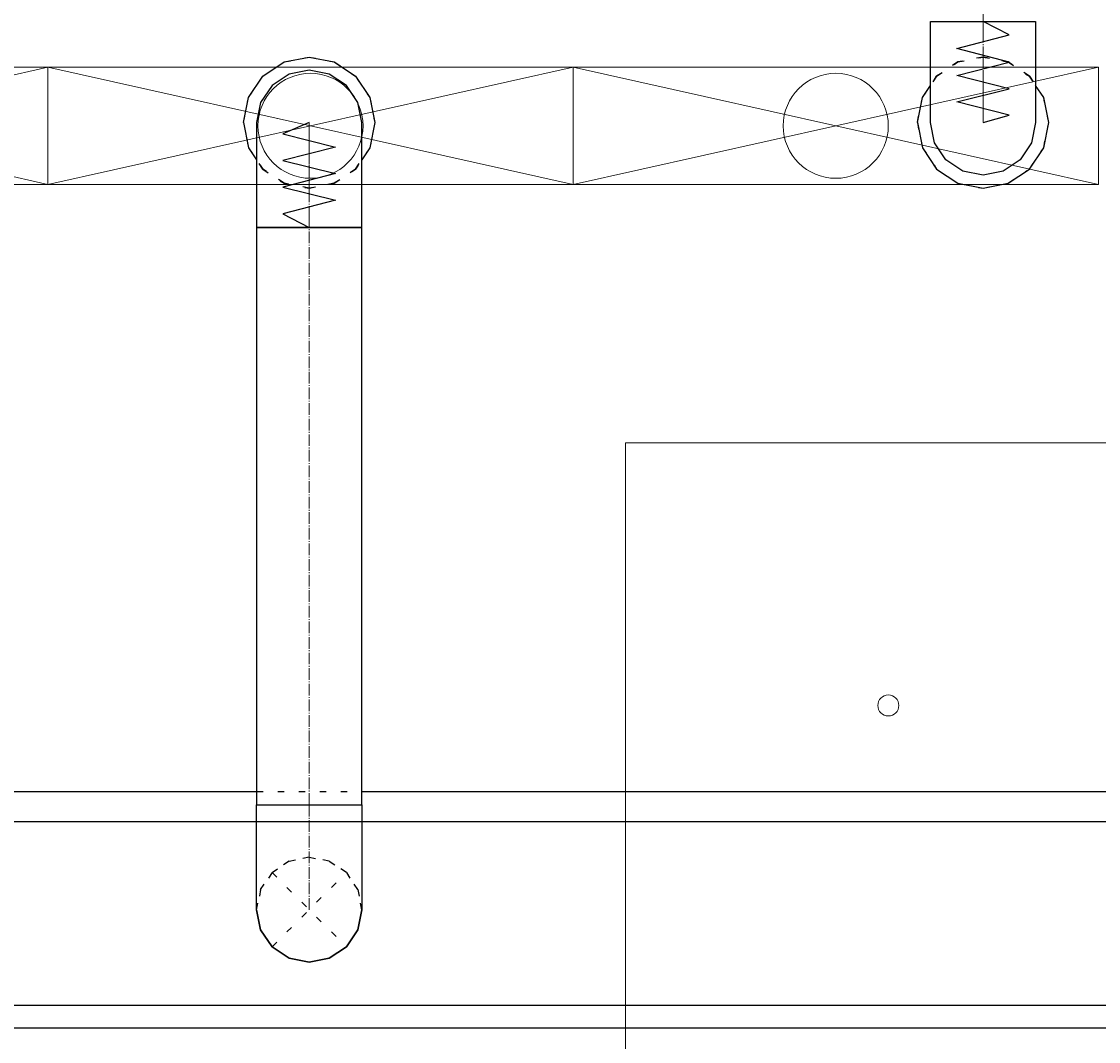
# Model space of a CAD drawing. Header units: centimetres. Extents: x -228435 to 46820, y -89367 to 152985.
# Tile 102 of 256: x -17090 to -15040, y 18260 to 20203. Entities that reach past the tile are written whole.
import ezdxf

# ---------------------------------------------------------------- set-up
doc = ezdxf.new("R2010")
doc.units = ezdxf.units.CM
doc.header["$LTSCALE"] = 50
doc.header["$PDMODE"] = 35
doc.header["$PDSIZE"] = 0.1
for name, pattern in [('CADVENT_CENTERLINE', [9.9, 7.4, -1, 0.5, -1]), ('CADVENT_HIDDEN', [0.8, 0.25, -0.55]), ('Kondygnacja  -0_5$0$HIDDEN', [9.525, 6.35, -3.175]), ('Kondygnacja  -0_5$0$HIDDEN2', [4.7625, 3.175, -1.5875]), ('Osie rzutów$0$DASHDOT2', [12.7, 6.35, -3.175, 0, -3.175])]:
    doc.linetypes.add(name, pattern=pattern)
doc.layers.get('0').update_dxf_attribs({"color": 8})
doc.layers.get('DEFPOINTS').update_dxf_attribs({"color": 8})
for name, color, linetype in [('01-103-Went PP_poziom-0_5$0$L_Nawiew', 250, 'Continuous'), ('bgde-nawiewDETAILS', 1, 'Continuous'), ('bgde-nawiewEXP', 250, 'Continuous'), ('bgde-nawiewHIDDEN', 250, 'Continuous'), ('Kondygnacja  -0_5$0$ARCH_KONSTR_POWYŻEJ RZUTU', 8, 'Kondygnacja  -0_5$0$HIDDEN'), ('Kondygnacja  -0_5$0$ARCH_KONSTR_POWYŻEJ RZUTU_IST', 8, 'Kondygnacja  -0_5$0$HIDDEN2'), ('Osie rzutów$0$ARCH_INFO_OSIE_IST', 8, 'Osie rzutów$0$DASHDOT2'), ('Osie rzutów$0$ARCH_INFO_OSIE_OPISY_IST', 8, 'Continuous')]:
    doc.layers.add(name, color=color, linetype=linetype)
for name, color, linetype, lineweight in [('bgde-nawiewCEN', 7, 'Continuous', 13), ('bgde_nawiewnik', 11, 'Continuous', 5), ('Kondygnacja  -0_5$0$ARCH_INFO_WYMIARY', 8, 'Continuous', 9), ('SU Lampy kwadratowe  -05$0$ARCH_SUFITY_PODWIESZANE', 8, 'Continuous', 9)]:
    doc.layers.add(name, color=color, linetype=linetype, lineweight=lineweight)
doc.styles.add('Kondygnacja  -0_5$0$Romans', font='Romans.shx', dxfattribs={"width": 0.7})
doc.dimstyles.new('Kondygnacja  -0_5$0$Wymiary 1-100', dxfattribs={"dimtxt": 12, "dimasz": 10, "dimexe": 5, "dimexo": 0, "dimgap": 4, "dimtad": 1, "dimrnd": 0.5, "dimzin": 12, "dimdsep": 46, "dimtxsty": 'Kondygnacja  -0_5$0$Romans', "dimblk": 'Kondygnacja  -0_5$0$_Oblique', "dimcen": 10, "dimdle": 10, "dimclrt": 55, "dimazin": 0, "dimtfac": 1, "dimtmove": 1, "dimatfit": 3, "dimfxl": 8, "dimfxlon": 1, "dimtolj": 1, "dimtzin": 0, "dimarcsym": 0})

# ---------------------------------------------------------------- blocks, each defined once
blk = doc.blocks.new('Osie rzutów')
at = {"layer": 'Osie rzutów$0$ARCH_INFO_OSIE_IST', "ltscale": 10}
blk.add_line((10460, 12510), (10460, 4623.26), dxfattribs=at)
blk = doc.blocks.new('SU Lampy kwadratowe  -05$0$moduł sufitu')
at = {"layer": 'SU Lampy kwadratowe  -05$0$ARCH_SUFITY_PODWIESZANE'}
blk.add_lwpolyline([(60, -360), (240, -360), (240, -540), (60, -540)], close=True, dxfattribs=at)
blk.add_circle((110, -410), 2, dxfattribs=at)
blk = doc.blocks.new('SU Lampy kwadratowe  -05')
at = {"layer": 'SU Lampy kwadratowe  -05$0$ARCH_SUFITY_PODWIESZANE'}
blk.add_blockref('SU Lampy kwadratowe  -05$0$moduł sufitu', (10460, 6800), dxfattribs=at)
blk = doc.blocks.new('Kondygnacja  -0_5$0$konstrukcja istniejąca -0.5')
at = {"layer": 'Kondygnacja  -0_5$0$ARCH_KONSTR_POWYŻEJ RZUTU_IST', "ltscale": 10}
for points in [[(9938, 6367.89), (10982, 6367.89)], [(10982, 6332.89), (9938, 6332.89)]]:
    blk.add_lwpolyline(points, dxfattribs=at)
blk = doc.blocks.new('Kondygnacja  -0_5$0$_Oblique')
at = {"color": 0, "linetype": 'ByBlock', "lineweight": -2}
blk.add_line((-0.5, -0.5), (0.5, 0.5), dxfattribs=at)
blk = doc.blocks.new('*D212')
at = {"layer": 'DEFPOINTS', "color": 0}
for p in [(-30586.3, 81900), (-30681.1, 12489.5), (9064, 12489.5)]:
    blk.add_point(p, dxfattribs=at)
at = {"layer": 'Kondygnacja  -0_5$0$ARCH_INFO_WYMIARY', "color": 0, "lineweight": -2}
for p, q in [((-30673.1, 81900), (-30686.1, 81900)), ((-30681.1, 81910), (-30681.1, 12479.5)), ((-30673.1, 12489.5), (-30686.1, 12489.5))]:
    blk.add_line(p, q, dxfattribs=at)
at = {"layer": 'Kondygnacja  -0_5$0$ARCH_INFO_WYMIARY', "color": 0, "lineweight": -2, "xscale": 10, "yscale": 10, "zscale": 10}
for p, rotation in [((-30681.1, 81900), 90), ((-30681.1, 12489.5), 270)]:
    blk.add_blockref('Kondygnacja  -0_5$0$_Oblique', p, dxfattribs=dict(at, rotation=rotation))
at = {"layer": 'Kondygnacja  -0_5$0$ARCH_INFO_WYMIARY', "color": 55, "insert": (-30691.1, 47194.8), "char_height": 12, "attachment_point": 5, "rotation": 90, "style": 'Kondygnacja  -0_5$0$Romans'}
blk.add_mtext('\\A1;69410.5', dxfattribs=at)
blk = doc.blocks.new('A$C066D7839')
at = {"layer": 'bgde_nawiewnik'}
for p, q in [((-50, -11.15), (-50, 11.15)), ((-50, 11.15), (50, 11.15)), ((-50, -11.15), (50, 11.15)), ((50, -11.15), (-50, 11.15)), ((50, 11.15), (50, -11.15)), ((50, -11.15), (-50, -11.15))]:
    blk.add_line(p, q, dxfattribs=at)
blk.add_circle((0, 0), 10, dxfattribs=at)

msp = doc.modelspace()

# ---------------------------------------------------------------- linework, layer by layer
at = {"layer": 'bgde-nawiewCEN', "linetype": 'CADVENT_CENTERLINE', "ltscale": 0.06}
for p, q in [((-15259.751, 21354.314), (-15259.751, 20202.58)), ((-15259.751, 20202.58), (-15259.751, 20184.579)), ((-15259.751, 20184.579), (-15259.751, 20135.37)), ((-15259.751, 20135.37), (-15259.751, 20108.611)), ((-15259.751, 20108.611), (-15259.751, 20085.96)), ((-15259.751, 20085.96), (-15259.751, 20067.075)), ((-15259.751, 20067.075), (-15259.751, 20051.613)), ((-15259.751, 20051.613), (-15259.751, 20039.232)), ((-15259.751, 20039.232), (-15259.751, 20029.59)), ((-15259.751, 20029.59), (-15259.751, 20022.344)), ((-16542.417, 20009.546), (-16542.417, 20010.02)), ((-16542.417, 20008.421), (-16542.417, 20009.546)), ((-16542.417, 20006.231), (-16542.417, 20008.421)), ((-15259.751, 20022.344), (-15259.751, 20017.152)), ((-15259.751, 20017.152), (-15259.751, 20013.671)), ((-15259.751, 20013.671), (-15259.751, 20011.56)), ((-15259.751, 20011.56), (-15259.751, 20010.476)), ((-15259.751, 20010.476), (-15259.751, 20010.02)), ((-16542.417, 20002.619), (-16542.417, 20006.231)), ((-16542.417, 19997.231), (-16542.417, 20002.619)), ((-16542.417, 19989.712), (-16542.417, 19997.231)), ((-16542.417, 19979.705), (-16542.417, 19989.712)), ((-16542.417, 19966.857), (-16542.417, 19979.705)), ((-16542.417, 19950.812), (-16542.417, 19966.857)), ((-16542.417, 19931.214), (-16542.417, 19950.812)), ((-16542.417, 19907.708), (-16542.417, 19931.214)), ((-16542.417, 19879.94), (-16542.417, 19907.708)), ((-16542.417, 19828.873), (-16542.417, 19879.94)), ((-16542.417, 19810.192), (-16542.417, 19828.873)), ((-16542.417, 18711.102), (-16542.417, 19810.192)), ((-16542.417, 18711.102), (-16542.417, 18511.102))]:
    msp.add_line(p, q, dxfattribs=at)
at = {"layer": 'bgde-nawiewDETAILS', "linetype": 'CADVENT_HIDDEN'}
for p, q in [((-16613.128, 18440.392), (-16471.707, 18581.813)), ((-16613.128, 18581.813), (-16471.707, 18440.392))]:
    msp.add_line(p, q, dxfattribs=at)
at = {"layer": 'bgde-nawiewEXP', "linetype": 'Continuous'}
for points in [[(-15359.751, 20135.37), (-15359.751, 20202.58), (-15159.751, 20202.58), (-15159.751, 20010.02), (-15167.363, 19971.752), (-15189.041, 19939.309), (-15221.483, 19917.632), (-15259.751, 19910.02), (-15298.02, 19917.632), (-15330.462, 19939.309), (-15352.139, 19971.752), (-15359.751, 20010.02), (-15359.751, 20108.611)], [(-16642.417, 19810.192), (-16442.417, 19810.192), (-16442.417, 20010.02), (-16450.029, 20048.288), (-16471.707, 20080.731), (-16504.149, 20102.408), (-16542.417, 20110.02), (-16580.686, 20102.408), (-16613.128, 20080.731), (-16634.805, 20048.288), (-16642.417, 20010.02), (-16642.417, 19828.873)], [(-16642.417, 18711.102), (-16442.417, 18711.102), (-16442.417, 19810.192), (-16642.417, 19810.192)], [(-16642.417, 18511.102), (-16642.417, 18711.102), (-16442.417, 18711.102), (-16442.417, 18511.102), (-16450.029, 18472.834), (-16471.707, 18440.392), (-16504.149, 18418.714), (-16542.417, 18411.102), (-16580.686, 18418.714), (-16613.128, 18440.392), (-16634.805, 18472.834)], [(-16642.417, 18511.102), (-16634.805, 18472.834), (-16613.128, 18440.392), (-16580.686, 18418.714), (-16542.417, 18411.102), (-16504.149, 18418.714), (-16471.707, 18440.392), (-16450.029, 18472.834), (-16442.417, 18511.102), (-16450.029, 18472.834), (-16471.707, 18440.392), (-16504.149, 18418.714), (-16542.417, 18411.102), (-16580.686, 18418.714), (-16613.128, 18440.392), (-16634.805, 18472.834)]]:
    msp.add_lwpolyline(points, close=True, dxfattribs=at)
at = {"layer": 'bgde-nawiewEXP'}
for points in [[(-15259.751, 20010.02), (-15209.751, 20024.441), (-15309.751, 20049.591), (-15209.751, 20074.598), (-15309.751, 20100.058), (-15209.751, 20125.388), (-15309.751, 20150.941), (-15209.751, 20176.942), (-15259.751, 20202.58)], [(-16542.417, 20010.02), (-16592.417, 19988.741), (-16492.417, 19963.401), (-16592.417, 19938.202), (-16492.417, 19912.939), (-16592.417, 19887.426), (-16492.417, 19862.089), (-16592.417, 19836.652), (-16542.417, 19810.192)]]:
    msp.add_lwpolyline(points, dxfattribs=at)
at = {"layer": 'bgde-nawiewEXP', "linetype": 'Continuous'}
for points in [[(-16667.417, 20010.02), (-16657.902, 20057.855), (-16630.806, 20098.408), (-16590.253, 20125.505), (-16542.417, 20135.02), (-16494.582, 20125.505), (-16454.029, 20098.408), (-16426.932, 20057.855), (-16417.417, 20010.02), (-16426.932, 19962.184), (-16442.417, 19939.01)], [(-15384.751, 20010.02), (-15375.236, 19962.184), (-15348.14, 19921.632), (-15307.587, 19894.535), (-15259.751, 19885.02), (-15211.916, 19894.535), (-15171.363, 19921.632), (-15144.266, 19962.184), (-15134.751, 20010.02), (-15144.266, 20057.855), (-15159.751, 20081.03)], [(-15384.751, 20010.02), (-15375.236, 20057.855), (-15359.751, 20081.03)], [(-16667.417, 20010.02), (-16657.902, 19962.184), (-16642.417, 19939.01)], [(-20031.843, 18286.102), (-14213.637, 18286.102), (-14213.637, 18736.102), (-13913.637, 18600), (-13913.637, 18500), (-14213.637, 18736.102), (-14396.891, 18736.102)], [(-18463.767, 18736.102), (-16642.417, 18736.102)], [(-16442.417, 18736.102), (-14596.891, 18736.102)]]:
    msp.add_lwpolyline(points, dxfattribs=at)
at = {"layer": 'bgde-nawiewHIDDEN', "linetype": 'CADVENT_HIDDEN'}
for points in [[(-16667.417, 20010.02), (-16657.902, 20057.855), (-16630.806, 20098.408), (-16590.253, 20125.505), (-16542.417, 20135.02), (-16494.582, 20125.505), (-16454.029, 20098.408), (-16426.932, 20057.855), (-16417.417, 20010.02), (-16426.932, 19962.184), (-16454.029, 19921.632), (-16494.582, 19894.535), (-16542.417, 19885.02), (-16590.253, 19894.535), (-16630.806, 19921.632), (-16590.253, 19894.535), (-16542.417, 19885.02), (-16494.582, 19894.535), (-16454.029, 19921.632), (-16442.417, 19939.01)], [(-15384.751, 20010.02), (-15375.236, 19962.184), (-15348.14, 19921.632), (-15307.587, 19894.535), (-15259.751, 19885.02), (-15211.916, 19894.535), (-15171.363, 19921.632), (-15144.266, 19962.184), (-15134.751, 20010.02), (-15144.266, 20057.855), (-15171.363, 20098.408), (-15211.916, 20125.505), (-15259.751, 20135.02), (-15307.587, 20125.505), (-15348.14, 20098.408), (-15359.751, 20081.03)], [(-15384.751, 20010.02), (-15375.236, 20057.855), (-15348.14, 20098.408), (-15307.587, 20125.505), (-15259.751, 20135.02), (-15211.916, 20125.505), (-15171.363, 20098.408), (-15159.751, 20081.03)], [(-16667.417, 20010.02), (-16657.902, 19962.184), (-16630.806, 19921.632), (-16642.417, 19939.01)], [(-16642.417, 18736.102), (-16442.417, 18736.102)]]:
    msp.add_lwpolyline(points, dxfattribs=at)
msp.add_lwpolyline([(-16642.417, 18511.102), (-16634.805, 18549.371), (-16613.128, 18581.813), (-16580.686, 18603.49), (-16542.417, 18611.102), (-16504.149, 18603.49), (-16471.707, 18581.813), (-16450.029, 18549.371), (-16442.417, 18511.102), (-16450.029, 18549.371), (-16471.707, 18581.813), (-16504.149, 18603.49), (-16542.417, 18611.102), (-16580.686, 18603.49), (-16613.128, 18581.813), (-16634.805, 18549.371)], close=True, dxfattribs=at)

# ---------------------------------------------------------------- block references
at = {"layer": '01-103-Went PP_poziom-0_5$0$L_Nawiew', "xscale": 10, "yscale": 10, "zscale": 10}
for p in [(-17540, 20003.971, 1920), (-16540, 20003.971, 1920), (-15540, 20003.971, 1920)]:
    msp.add_blockref('A$C066D7839', p, dxfattribs=at)
at = {"layer": 'Kondygnacja  -0_5$0$ARCH_KONSTR_POWYŻEJ RZUTU', "xscale": 10, "yscale": 10, "zscale": 10}
msp.add_blockref('Kondygnacja  -0_5$0$konstrukcja istniejąca -0.5', (-121140, -45000), dxfattribs=at)
at = {"layer": 'Osie rzutów$0$ARCH_INFO_OSIE_OPISY_IST', "xscale": 10, "yscale": 10, "zscale": 10}
msp.add_blockref('Osie rzutów', (-121140, -45000), dxfattribs=at)
at = {"layer": 'SU Lampy kwadratowe  -05$0$ARCH_SUFITY_PODWIESZANE', "xscale": 10, "yscale": 10, "zscale": 10}
msp.add_blockref('SU Lampy kwadratowe  -05', (-121140, -45000), dxfattribs=at)

# ---------------------------------------------------------------- dimensions: what is measured, and where the dimension line sits
at = {"layer": 'Kondygnacja  -0_5$0$ARCH_INFO_WYMIARY'}
dim = msp.add_linear_dim(base=(-30681.114, 12489.5), p1=(-30586.301, 81900), p2=(9064, 12489.5), angle=90, dimstyle='Kondygnacja  -0_5$0$Wymiary 1-100', dxfattribs=at)
dim.commit()
dim.dimension.update_dxf_attribs({"geometry": '*D212', "text_midpoint": (-30691.114, 47194.75)})

doc.saveas('drawing.dxf')
